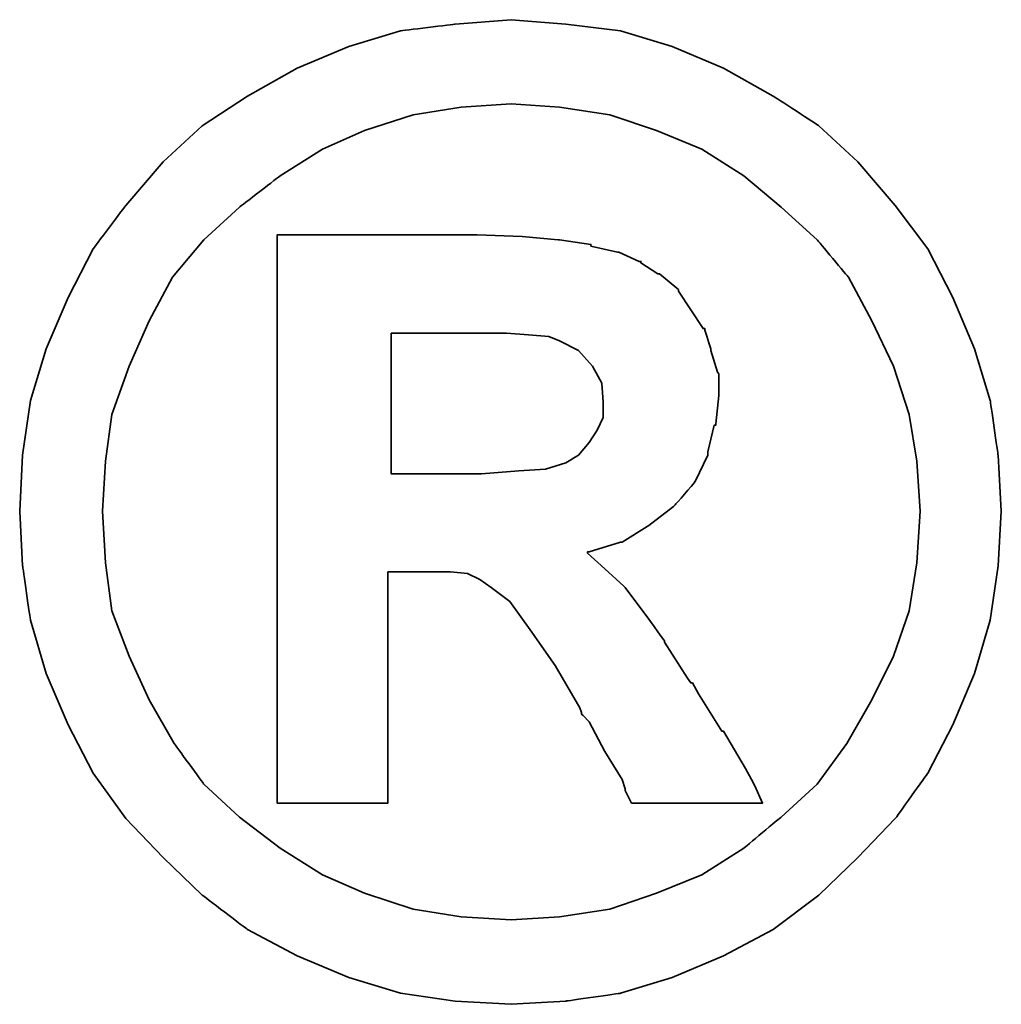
# Model space of a CAD drawing. Header units: millimetres. Extents: x 458 to 842, y 132 to 270.
# Tile 43 of 46: x 771 to 772.64, y 178.76 to 180.4. Entities that reach past the tile are written whole.
import ezdxf

# ---------------------------------------------------------------- set-up
doc = ezdxf.new("R2010")
doc.units = ezdxf.units.MM
doc.layers.add('DIM', color=4, linetype='CONTINUOUS')
doc.layers.add('layer 1', color=7, linetype='CONTINUOUS')

# ---------------------------------------------------------------- blocks, each defined once
blk = doc.blocks.new('TBI MOTION logo(完整正式版)')
at = {"layer": 'layer 1', "color": 22, "lineweight": 35}
for points, knots in [([(81.20634, 4.98624), (81.20634, 4.98624), (81.18649, 5.32862), (81.18649, 5.32862), (81.18649, 5.32862), (81.18649, 5.32862), (81.13886, 5.66206), (81.13886, 5.66206), (81.13886, 5.66206), (81.13886, 5.66206), (81.04359, 5.97764), (81.04359, 5.97764), (81.04359, 5.97764), (81.04359, 5.97764), (80.91061, 6.29124), (80.91061, 6.29124), (80.91061, 6.29124), (80.91061, 6.29124), (80.75778, 6.58697), (80.75778, 6.58697), (80.75778, 6.58697), (80.75778, 6.58697), (80.5593, 6.85294), (80.5593, 6.85294), (80.5593, 6.85294), (80.5593, 6.85294), (80.33105, 7.1189), (80.33105, 7.1189), (80.33105, 7.1189), (80.33105, 7.1189), (80.09287, 7.33921), (80.09287, 7.33921), (80.09287, 7.33921), (80.09287, 7.33921), (79.815, 7.51982), (79.815, 7.51982), (79.815, 7.51982), (79.815, 7.51982), (79.51133, 7.69051), (79.51133, 7.69051), (79.51133, 7.69051), (79.51133, 7.69051), (79.19773, 7.8235), (79.19773, 7.8235), (79.19773, 7.8235), (79.19773, 7.8235), (78.88215, 7.91877), (78.88215, 7.91877), (78.88215, 7.91877), (78.88215, 7.91877), (78.54871, 7.95846), (78.54871, 7.95846), (78.54871, 7.95846), (78.54871, 7.95846), (78.21526, 7.98625), (78.21526, 7.98625), (78.21526, 7.98625), (78.21526, 7.98625), (77.87388, 7.95846), (77.87388, 7.95846), (77.87388, 7.95846), (77.87388, 7.95846), (77.54044, 7.91877), (77.54044, 7.91877), (77.54044, 7.91877), (77.54044, 7.91877), (77.22485, 7.8235), (77.22485, 7.8235), (77.22485, 7.8235), (77.22485, 7.8235), (76.91027, 7.69051), (76.91027, 7.69051), (76.91027, 7.69051), (76.91027, 7.69051), (76.6056, 7.51982), (76.6056, 7.51982), (76.6056, 7.51982), (76.6056, 7.51982), (76.32972, 7.33921), (76.32972, 7.33921), (76.32972, 7.33921), (76.32972, 7.33921), (76.09154, 7.1189), (76.09154, 7.1189), (76.09154, 7.1189), (76.09154, 7.1189), (75.86329, 6.85294), (75.86329, 6.85294), (75.86329, 6.85294), (75.86329, 6.85294), (75.66382, 6.58697), (75.66382, 6.58697), (75.66382, 6.58697), (75.66382, 6.58697), (75.51099, 6.29124), (75.51099, 6.29124), (75.51099, 6.29124), (75.51099, 6.29124), (75.37702, 5.97764), (75.37702, 5.97764), (75.37702, 5.97764), (75.37702, 5.97764), (75.28175, 5.66206), (75.28175, 5.66206), (75.28175, 5.66206), (75.28175, 5.66206), (75.23411, 5.32862), (75.23411, 5.32862), (75.23411, 5.32862), (75.23411, 5.32862), (75.21625, 4.98624), (75.21625, 4.98624), (75.21625, 4.98624), (75.21625, 4.98624), (75.23411, 4.6528), (75.23411, 4.6528), (75.23411, 4.6528), (75.23411, 4.6528), (75.28175, 4.32035), (75.28175, 4.32035), (75.28175, 4.32035), (75.28175, 4.32035), (75.37702, 3.99583), (75.37702, 3.99583), (75.37702, 3.99583), (75.37702, 3.99583), (75.51099, 3.68224), (75.51099, 3.68224), (75.51099, 3.68224), (75.51099, 3.68224), (75.66382, 3.38749), (75.66382, 3.38749), (75.66382, 3.38749), (75.66382, 3.38749), (75.86329, 3.10963), (75.86329, 3.10963), (75.86329, 3.10963), (75.86329, 3.10963), (76.09154, 2.87145), (76.09154, 2.87145), (76.09154, 2.87145), (76.09154, 2.87145), (76.32972, 2.6432), (76.32972, 2.6432), (76.32972, 2.6432), (76.32972, 2.6432), (76.6056, 2.43381), (76.6056, 2.43381), (76.6056, 2.43381), (76.6056, 2.43381), (76.91027, 2.27205), (76.91027, 2.27205), (76.91027, 2.27205), (76.91027, 2.27205), (77.22485, 2.13906), (77.22485, 2.13906), (77.22485, 2.13906), (77.22485, 2.13906), (77.54044, 2.0438), (77.54044, 2.0438), (77.54044, 2.0438), (77.54044, 2.0438), (77.87388, 1.99616), (77.87388, 1.99616), (77.87388, 1.99616), (77.87388, 1.99616), (78.21526, 1.97631), (78.21526, 1.97631), (78.21526, 1.97631), (78.21526, 1.97631), (78.54871, 1.99616), (78.54871, 1.99616), (78.54871, 1.99616), (78.54871, 1.99616), (78.88215, 2.0438), (78.88215, 2.0438), (78.88215, 2.0438), (78.88215, 2.0438), (79.19773, 2.13906), (79.19773, 2.13906), (79.19773, 2.13906), (79.19773, 2.13906), (79.51133, 2.27205), (79.51133, 2.27205), (79.51133, 2.27205), (79.51133, 2.27205), (79.815, 2.43381), (79.815, 2.43381), (79.815, 2.43381), (79.815, 2.43381), (80.09287, 2.6432), (80.09287, 2.6432), (80.09287, 2.6432), (80.09287, 2.6432), (80.33105, 2.87145), (80.33105, 2.87145), (80.33105, 2.87145), (80.33105, 2.87145), (80.5593, 3.10963), (80.5593, 3.10963), (80.5593, 3.10963), (80.5593, 3.10963), (80.75778, 3.38749), (80.75778, 3.38749), (80.75778, 3.38749), (80.75778, 3.38749), (80.91061, 3.68224), (80.91061, 3.68224), (80.91061, 3.68224), (80.91061, 3.68224), (81.04359, 3.99583), (81.04359, 3.99583), (81.04359, 3.99583), (81.04359, 3.99583), (81.13886, 4.32035), (81.13886, 4.32035), (81.13886, 4.32035), (81.13886, 4.32035), (81.18649, 4.6528), (81.18649, 4.6528), (81.18649, 4.6528), (81.18649, 4.6528), (81.20634, 4.98624), (81.20634, 4.98624)], [0, 0, 0, 0, 0.0178571, 0.0178571, 0.0178571, 0.0178572, 0.0357143, 0.0357143, 0.0357143, 0.0357143, 0.0535714, 0.0535714, 0.0535714, 0.0535714, 0.0714286, 0.0714286, 0.0714286, 0.0714286, 0.0892857, 0.0892857, 0.0892857, 0.0892857, 0.1071429, 0.1071429, 0.1071429, 0.1071429, 0.125, 0.125, 0.125, 0.125, 0.1428571, 0.1428571, 0.1428571, 0.1428572, 0.1607143, 0.1607143, 0.1607143, 0.1607143, 0.1785714, 0.1785714, 0.1785714, 0.1785714, 0.1964286, 0.1964286, 0.1964286, 0.1964286, 0.2142857, 0.2142857, 0.2142857, 0.2142857, 0.2321429, 0.2321429, 0.2321429, 0.2321429, 0.25, 0.25, 0.25, 0.25, 0.2678571, 0.2678571, 0.2678571, 0.2678572, 0.2857143, 0.2857143, 0.2857143, 0.2857143, 0.3035714, 0.3035714, 0.3035714, 0.3035714, 0.3214286, 0.3214286, 0.3214286, 0.3214286, 0.3392857, 0.3392857, 0.3392857, 0.3392857, 0.3571429, 0.3571429, 0.3571429, 0.3571429, 0.375, 0.375, 0.375, 0.375, 0.3928571, 0.3928571, 0.3928571, 0.3928572, 0.4107143, 0.4107143, 0.4107143, 0.4107143, 0.4285714, 0.4285714, 0.4285714, 0.4285714, 0.4464286, 0.4464286, 0.4464286, 0.4464286, 0.4642857, 0.4642857, 0.4642857, 0.4642857, 0.4821429, 0.4821429, 0.4821429, 0.4821429, 0.5, 0.5, 0.5, 0.5, 0.5178571, 0.5178571, 0.5178571, 0.5178572, 0.5357143, 0.5357143, 0.5357143, 0.5357143, 0.5535714, 0.5535714, 0.5535714, 0.5535714, 0.5714286, 0.5714286, 0.5714286, 0.5714286, 0.5892857, 0.5892857, 0.5892857, 0.5892857, 0.6071429, 0.6071429, 0.6071429, 0.6071429, 0.625, 0.625, 0.625, 0.625, 0.6428571, 0.6428571, 0.6428571, 0.6428572, 0.6607143, 0.6607143, 0.6607143, 0.6607143, 0.6785714, 0.6785714, 0.6785714, 0.6785714, 0.6964286, 0.6964286, 0.6964286, 0.6964286, 0.7142857, 0.7142857, 0.7142857, 0.7142857, 0.7321429, 0.7321429, 0.7321429, 0.7321429, 0.75, 0.75, 0.75, 0.75, 0.7678571, 0.7678571, 0.7678571, 0.7678572, 0.7857143, 0.7857143, 0.7857143, 0.7857143, 0.8035714, 0.8035714, 0.8035714, 0.8035714, 0.8214286, 0.8214286, 0.8214286, 0.8214286, 0.8392857, 0.8392857, 0.8392857, 0.8392857, 0.8571429, 0.8571429, 0.8571429, 0.8571429, 0.875, 0.875, 0.875, 0.875, 0.8928571, 0.8928571, 0.8928571, 0.8928572, 0.9107143, 0.9107143, 0.9107143, 0.9107143, 0.9285714, 0.9285714, 0.9285714, 0.9285714, 0.9464286, 0.9464286, 0.9464286, 0.9464286, 0.9642857, 0.9642857, 0.9642857, 0.9642857, 0.9821429, 0.9821429, 0.9821429, 0.9821429, 1, 1, 1, 1]), ([(80.71014, 4.98624), (80.71014, 4.98624), (80.69129, 5.29091), (80.69129, 5.29091), (80.69129, 5.29091), (80.69129, 5.29091), (80.64464, 5.57672), (80.64464, 5.57672), (80.64464, 5.57672), (80.64464, 5.57672), (80.54937, 5.87245), (80.54937, 5.87245), (80.54937, 5.87245), (80.54937, 5.87245), (80.41639, 6.14833), (80.41639, 6.14833), (80.41639, 6.14833), (80.41639, 6.14833), (80.27349, 6.41429), (80.27349, 6.41429), (80.27349, 6.41429), (80.27349, 6.41429), (80.08295, 6.64255), (80.08295, 6.64255), (80.08295, 6.64255), (80.08295, 6.64255), (79.86264, 6.84301), (79.86264, 6.84301), (79.86264, 6.84301), (79.86264, 6.84301), (79.63439, 7.03355), (79.63439, 7.03355), (79.63439, 7.03355), (79.63439, 7.03355), (79.37835, 7.1963), (79.37835, 7.1963), (79.37835, 7.1963), (79.37835, 7.1963), (79.10246, 7.30944), (79.10246, 7.30944), (79.10246, 7.30944), (79.10246, 7.30944), (78.81665, 7.40471), (78.81665, 7.40471), (78.81665, 7.40471), (78.81665, 7.40471), (78.511, 7.45234), (78.511, 7.45234), (78.511, 7.45234), (78.511, 7.45234), (78.21526, 7.47219), (78.21526, 7.47219), (78.21526, 7.47219), (78.21526, 7.47219), (77.9106, 7.45234), (77.9106, 7.45234), (77.9106, 7.45234), (77.9106, 7.45234), (77.61685, 7.40471), (77.61685, 7.40471), (77.61685, 7.40471), (77.61685, 7.40471), (77.32012, 7.30944), (77.32012, 7.30944), (77.32012, 7.30944), (77.32012, 7.30944), (77.06309, 7.1963), (77.06309, 7.1963), (77.06309, 7.1963), (77.06309, 7.1963), (76.80606, 7.03355), (76.80606, 7.03355), (76.80606, 7.03355), (76.80606, 7.03355), (76.55797, 6.84301), (76.55797, 6.84301), (76.55797, 6.84301), (76.55797, 6.84301), (76.34063, 6.64255), (76.34063, 6.64255), (76.34063, 6.64255), (76.34063, 6.64255), (76.1491, 6.41429), (76.1491, 6.41429), (76.1491, 6.41429), (76.1491, 6.41429), (76.0062, 6.14833), (76.0062, 6.14833), (76.0062, 6.14833), (76.0062, 6.14833), (75.88314, 5.87245), (75.88314, 5.87245), (75.88314, 5.87245), (75.88314, 5.87245), (75.77794, 5.57672), (75.77794, 5.57672), (75.77794, 5.57672), (75.77794, 5.57672), (75.73924, 5.29091), (75.73924, 5.29091), (75.73924, 5.29091), (75.73924, 5.29091), (75.72039, 4.98624), (75.72039, 4.98624), (75.72039, 4.98624), (75.72039, 4.98624), (75.73924, 4.67165), (75.73924, 4.67165), (75.73924, 4.67165), (75.73924, 4.67165), (75.77794, 4.37791), (75.77794, 4.37791), (75.77794, 4.37791), (75.77794, 4.37791), (75.88314, 4.10102), (75.88314, 4.10102), (75.88314, 4.10102), (75.88314, 4.10102), (76.0062, 3.83407), (76.0062, 3.83407), (76.0062, 3.83407), (76.0062, 3.83407), (76.15902, 3.56811), (76.15902, 3.56811), (76.15902, 3.56811), (76.15902, 3.56811), (76.34063, 3.32001), (76.34063, 3.32001), (76.34063, 3.32001), (76.34063, 3.32001), (76.55797, 3.11955), (76.55797, 3.11955), (76.55797, 3.11955), (76.55797, 3.11955), (76.80606, 2.92901), (76.80606, 2.92901), (76.80606, 2.92901), (76.80606, 2.92901), (77.06309, 2.76725), (77.06309, 2.76725), (77.06309, 2.76725), (77.06309, 2.76725), (77.32012, 2.65412), (77.32012, 2.65412), (77.32012, 2.65412), (77.32012, 2.65412), (77.61685, 2.55786), (77.61685, 2.55786), (77.61685, 2.55786), (77.61685, 2.55786), (77.9106, 2.51022), (77.9106, 2.51022), (77.9106, 2.51022), (77.9106, 2.51022), (78.21526, 2.49137), (78.21526, 2.49137), (78.21526, 2.49137), (78.21526, 2.49137), (78.511, 2.51022), (78.511, 2.51022), (78.511, 2.51022), (78.511, 2.51022), (78.81665, 2.55786), (78.81665, 2.55786), (78.81665, 2.55786), (78.81665, 2.55786), (79.10246, 2.65412), (79.10246, 2.65412), (79.10246, 2.65412), (79.10246, 2.65412), (79.37835, 2.76725), (79.37835, 2.76725), (79.37835, 2.76725), (79.37835, 2.76725), (79.63439, 2.92901), (79.63439, 2.92901), (79.63439, 2.92901), (79.63439, 2.92901), (79.86264, 3.11955), (79.86264, 3.11955), (79.86264, 3.11955), (79.86264, 3.11955), (80.08295, 3.32001), (80.08295, 3.32001), (80.08295, 3.32001), (80.08295, 3.32001), (80.26356, 3.56811), (80.26356, 3.56811), (80.26356, 3.56811), (80.26356, 3.56811), (80.41639, 3.83407), (80.41639, 3.83407), (80.41639, 3.83407), (80.41639, 3.83407), (80.54937, 4.10102), (80.54937, 4.10102), (80.54937, 4.10102), (80.54937, 4.10102), (80.64464, 4.37791), (80.64464, 4.37791), (80.64464, 4.37791), (80.64464, 4.37791), (80.69129, 4.67165), (80.69129, 4.67165), (80.69129, 4.67165), (80.69129, 4.67165), (80.71014, 4.98624), (80.71014, 4.98624)], [0, 0, 0, 0, 0.0192308, 0.0192308, 0.0192308, 0.0192308, 0.0384615, 0.0384615, 0.0384615, 0.0384615, 0.0576923, 0.0576923, 0.0576923, 0.0576923, 0.0769231, 0.0769231, 0.0769231, 0.0769231, 0.0961538, 0.0961538, 0.0961538, 0.0961539, 0.1153846, 0.1153846, 0.1153846, 0.1153846, 0.1346154, 0.1346154, 0.1346154, 0.1346154, 0.1538462, 0.1538462, 0.1538462, 0.1538462, 0.1730769, 0.1730769, 0.1730769, 0.1730769, 0.1923077, 0.1923077, 0.1923077, 0.1923077, 0.2115385, 0.2115385, 0.2115385, 0.2115385, 0.2307692, 0.2307692, 0.2307692, 0.2307692, 0.25, 0.25, 0.25, 0.25, 0.2692308, 0.2692308, 0.2692308, 0.2692308, 0.2884615, 0.2884615, 0.2884615, 0.2884615, 0.3076923, 0.3076923, 0.3076923, 0.3076923, 0.3269231, 0.3269231, 0.3269231, 0.3269231, 0.3461538, 0.3461538, 0.3461538, 0.3461539, 0.3653846, 0.3653846, 0.3653846, 0.3653846, 0.3846154, 0.3846154, 0.3846154, 0.3846154, 0.4038462, 0.4038462, 0.4038462, 0.4038462, 0.4230769, 0.4230769, 0.4230769, 0.4230769, 0.4423077, 0.4423077, 0.4423077, 0.4423077, 0.4615385, 0.4615385, 0.4615385, 0.4615385, 0.4807692, 0.4807692, 0.4807692, 0.4807692, 0.5, 0.5, 0.5, 0.5, 0.5192308, 0.5192308, 0.5192308, 0.5192308, 0.5384615, 0.5384615, 0.5384615, 0.5384615, 0.5576923, 0.5576923, 0.5576923, 0.5576923, 0.5769231, 0.5769231, 0.5769231, 0.5769231, 0.5961538, 0.5961538, 0.5961538, 0.5961539, 0.6153846, 0.6153846, 0.6153846, 0.6153846, 0.6346154, 0.6346154, 0.6346154, 0.6346154, 0.6538462, 0.6538462, 0.6538462, 0.6538462, 0.6730769, 0.6730769, 0.6730769, 0.6730769, 0.6923077, 0.6923077, 0.6923077, 0.6923077, 0.7115385, 0.7115385, 0.7115385, 0.7115385, 0.7307692, 0.7307692, 0.7307692, 0.7307692, 0.75, 0.75, 0.75, 0.75, 0.7692308, 0.7692308, 0.7692308, 0.7692308, 0.7884615, 0.7884615, 0.7884615, 0.7884615, 0.8076923, 0.8076923, 0.8076923, 0.8076923, 0.8269231, 0.8269231, 0.8269231, 0.8269231, 0.8461538, 0.8461538, 0.8461538, 0.8461539, 0.8653846, 0.8653846, 0.8653846, 0.8653846, 0.8846154, 0.8846154, 0.8846154, 0.8846154, 0.9038462, 0.9038462, 0.9038462, 0.9038462, 0.9230769, 0.9230769, 0.9230769, 0.9230769, 0.9423077, 0.9423077, 0.9423077, 0.9423077, 0.9615385, 0.9615385, 0.9615385, 0.9615385, 0.9807692, 0.9807692, 0.9807692, 0.9807692, 1, 1, 1, 1]), ([(76.78721, 3.2823), (76.78721, 3.2823), (76.78721, 3.32001), (76.78721, 3.32001), (76.78721, 3.32001), (76.78721, 3.32001), (76.78721, 3.42422), (76.78721, 3.42422), (76.78721, 3.42422), (76.78721, 3.42422), (76.78721, 3.59689), (76.78721, 3.59689), (76.78721, 3.59689), (76.78721, 3.59689), (76.78721, 3.80529), (76.78721, 3.80529), (76.78721, 3.80529), (76.78721, 3.80529), (76.78721, 4.0524), (76.78721, 4.0524), (76.78721, 4.0524), (76.78721, 4.0524), (76.78721, 4.32035), (76.78721, 4.32035), (76.78721, 4.32035), (76.78721, 4.32035), (76.78721, 4.92868), (76.78721, 4.92868), (76.78721, 4.92868), (76.78721, 4.92868), (76.78721, 5.53801), (76.78721, 5.53801), (76.78721, 5.53801), (76.78721, 5.53801), (76.78721, 5.82482), (76.78721, 5.82482), (76.78721, 5.82482), (76.78721, 5.82482), (76.78721, 6.07291), (76.78721, 6.07291), (76.78721, 6.07291), (76.78721, 6.07291), (76.78721, 6.30017), (76.78721, 6.30017), (76.78721, 6.30017), (76.78721, 6.30017), (76.78721, 6.45399), (76.78721, 6.45399), (76.78721, 6.45399), (76.78721, 6.45399), (76.78721, 6.5572), (76.78721, 6.5572), (76.78721, 6.5572), (76.78721, 6.5572), (76.78721, 6.59689), (76.78721, 6.59689), (76.78721, 6.59689), (76.78721, 6.59689), (76.78721, 6.67232), (76.78721, 6.67232), (76.78721, 6.67232), (76.78721, 6.67232), (76.8537, 6.67232), (76.8537, 6.67232), (76.8537, 6.67232), (76.8537, 6.67232), (76.87355, 6.67232), (76.87355, 6.67232), (76.87355, 6.67232), (76.87355, 6.67232), (76.91027, 6.67232), (76.91027, 6.67232), (76.91027, 6.67232), (76.91027, 6.67232), (77.04424, 6.67232), (77.04424, 6.67232), (77.04424, 6.67232), (77.04424, 6.67232), (77.22485, 6.67232), (77.22485, 6.67232), (77.22485, 6.67232), (77.22485, 6.67232), (77.43524, 6.67232), (77.43524, 6.67232), (77.43524, 6.67232), (77.43524, 6.67232), (77.65357, 6.67232), (77.65357, 6.67232), (77.65357, 6.67232), (77.65357, 6.67232), (77.82625, 6.67232), (77.82625, 6.67232), (77.82625, 6.67232), (77.82625, 6.67232), (77.94037, 6.67232), (77.94037, 6.67232), (77.94037, 6.67232), (77.94037, 6.67232), (77.97709, 6.67232), (77.97709, 6.67232), (77.97709, 6.67232), (77.97709, 6.67232), (77.99694, 6.67232), (77.99694, 6.67232), (77.99694, 6.67232), (77.99694, 6.67232), (78.00686, 6.67232), (78.00686, 6.67232), (78.00686, 6.67232), (78.00686, 6.67232), (78.28275, 6.6624), (78.28275, 6.6624), (78.28275, 6.6624), (78.28275, 6.6624), (78.50107, 6.64255), (78.50107, 6.64255), (78.50107, 6.64255), (78.50107, 6.64255), (78.511, 6.64255), (78.511, 6.64255), (78.511, 6.64255), (78.511, 6.64255), (78.70154, 6.61476), (78.70154, 6.61476), (78.70154, 6.61476), (78.70154, 6.61476), (78.70154, 6.60483), (78.70154, 6.60483), (78.70154, 6.60483), (78.70154, 6.60483), (78.86429, 6.56713), (78.86429, 6.56713), (78.86429, 6.56713), (78.86429, 6.56713), (78.87223, 6.56713), (78.87223, 6.56713), (78.87223, 6.56713), (78.87223, 6.56713), (78.99727, 6.51056), (78.99727, 6.51056), (78.99727, 6.51056), (78.99727, 6.51056), (79.00719, 6.51056), (79.00719, 6.51056), (79.00719, 6.51056), (79.00719, 6.51056), (79.00719, 6.50162), (79.00719, 6.50162), (79.00719, 6.50162), (79.00719, 6.50162), (79.1104, 6.43415), (79.1104, 6.43415), (79.1104, 6.43415), (79.1104, 6.43415), (79.12132, 6.43415), (79.12132, 6.43415), (79.12132, 6.43415), (79.12132, 6.43415), (79.22552, 6.34781), (79.22552, 6.34781), (79.22552, 6.34781), (79.22552, 6.34781), (79.23544, 6.33888), (79.23544, 6.33888), (79.23544, 6.33888), (79.23544, 6.33888), (79.23544, 6.32895), (79.23544, 6.32895), (79.23544, 6.32895), (79.23544, 6.32895), (79.31087, 6.21483), (79.31087, 6.21483), (79.31087, 6.21483), (79.31087, 6.21483), (79.38629, 6.1007), (79.38629, 6.1007), (79.38629, 6.1007), (79.38629, 6.1007), (79.3972, 6.1007), (79.3972, 6.1007), (79.3972, 6.1007), (79.3972, 6.1007), (79.3972, 6.09078), (79.3972, 6.09078), (79.3972, 6.09078), (79.3972, 6.09078), (79.43392, 5.97764), (79.43392, 5.97764), (79.43392, 5.97764), (79.43392, 5.97764), (79.43392, 5.96772), (79.43392, 5.96772), (79.43392, 5.96772), (79.43392, 5.96772), (79.47362, 5.83474), (79.47362, 5.83474), (79.47362, 5.83474), (79.47362, 5.83474), (79.48156, 5.82482), (79.48156, 5.82482), (79.48156, 5.82482), (79.48156, 5.82482), (79.48156, 5.69977), (79.48156, 5.69977), (79.48156, 5.69977), (79.48156, 5.69977), (79.48156, 5.69183), (79.48156, 5.69183), (79.48156, 5.69183), (79.48156, 5.69183), (79.4637, 5.51915), (79.4637, 5.51915), (79.4637, 5.51915), (79.4637, 5.51915), (79.4637, 5.51122), (79.4637, 5.51122), (79.4637, 5.51122), (79.4637, 5.51122), (79.45377, 5.51122), (79.45377, 5.51122), (79.45377, 5.51122), (79.45377, 5.51122), (79.41507, 5.34847), (79.41507, 5.34847), (79.41507, 5.34847), (79.41507, 5.34847), (79.41507, 5.33854), (79.41507, 5.33854), (79.41507, 5.33854), (79.41507, 5.33854), (79.41507, 5.32862), (79.41507, 5.32862), (79.41507, 5.32862), (79.41507, 5.32862), (79.33865, 5.16785), (79.33865, 5.16785), (79.33865, 5.16785), (79.33865, 5.16785), (79.33071, 5.15693), (79.33071, 5.15693), (79.33071, 5.15693), (79.33071, 5.15693), (79.2156, 5.02495), (79.2156, 5.02495), (79.2156, 5.02495), (79.2156, 5.02495), (79.20567, 5.01502), (79.20567, 5.01502), (79.20567, 5.01502), (79.20567, 5.01502), (79.05483, 4.89991), (79.05483, 4.89991), (79.05483, 4.89991), (79.05483, 4.89991), (79.04491, 4.89197), (79.04491, 4.89197), (79.04491, 4.89197), (79.04491, 4.89197), (78.89208, 4.7967), (78.89208, 4.7967), (78.89208, 4.7967), (78.89208, 4.7967), (78.88215, 4.7967), (78.88215, 4.7967), (78.88215, 4.7967), (78.88215, 4.7967), (78.69161, 4.73913), (78.69161, 4.73913), (78.69161, 4.73913), (78.69161, 4.73913), (78.68169, 4.73913), (78.68169, 4.73913), (78.68169, 4.73913), (78.68169, 4.73913), (78.68169, 4.72921), (78.68169, 4.72921), (78.68169, 4.72921), (78.68169, 4.72921), (78.78688, 4.63394), (78.78688, 4.63394), (78.78688, 4.63394), (78.78688, 4.63394), (78.902, 4.52875), (78.902, 4.52875), (78.902, 4.52875), (78.902, 4.52875), (78.91093, 4.52081), (78.91093, 4.52081), (78.91093, 4.52081), (78.91093, 4.52081), (79.02506, 4.36798), (79.02506, 4.36798), (79.02506, 4.36798), (79.02506, 4.36798), (79.1501, 4.1953), (79.1501, 4.1953), (79.1501, 4.1953), (79.1501, 4.1953), (79.1501, 4.18736), (79.1501, 4.18736), (79.1501, 4.18736), (79.1501, 4.18736), (79.29201, 3.96705), (79.29201, 3.96705), (79.29201, 3.96705), (79.29201, 3.96705), (79.31087, 3.93828), (79.31087, 3.93828), (79.31087, 3.93828), (79.31087, 3.93828), (79.32079, 3.93828), (79.32079, 3.93828), (79.32079, 3.93828), (79.32079, 3.93828), (79.3585, 3.87178), (79.3585, 3.87178), (79.3585, 3.87178), (79.3585, 3.87178), (79.50141, 3.64353), (79.50141, 3.64353), (79.50141, 3.64353), (79.50141, 3.64353), (79.51133, 3.64353), (79.51133, 3.64353), (79.51133, 3.64353), (79.51133, 3.64353), (79.64431, 3.41528), (79.64431, 3.41528), (79.64431, 3.41528), (79.64431, 3.41528), (79.68202, 3.3478), (79.68202, 3.3478), (79.68202, 3.3478), (79.68202, 3.3478), (79.70187, 3.31009), (79.70187, 3.31009), (79.70187, 3.31009), (79.70187, 3.31009), (79.7495, 3.2049), (79.7495, 3.2049), (79.7495, 3.2049), (79.7495, 3.2049), (79.64431, 3.2049), (79.64431, 3.2049), (79.64431, 3.2049), (79.64431, 3.2049), (79.62546, 3.2049), (79.62546, 3.2049), (79.62546, 3.2049), (79.62546, 3.2049), (79.53912, 3.2049), (79.53912, 3.2049), (79.53912, 3.2049), (79.53912, 3.2049), (79.31087, 3.2049), (79.31087, 3.2049), (79.31087, 3.2049), (79.31087, 3.2049), (79.08262, 3.2049), (79.08262, 3.2049), (79.08262, 3.2049), (79.08262, 3.2049), (79.00719, 3.2049), (79.00719, 3.2049), (79.00719, 3.2049), (79.00719, 3.2049), (78.98735, 3.2049), (78.98735, 3.2049), (78.98735, 3.2049), (78.98735, 3.2049), (78.94964, 3.2049), (78.94964, 3.2049), (78.94964, 3.2049), (78.94964, 3.2049), (78.92979, 3.24459), (78.92979, 3.24459), (78.92979, 3.24459), (78.92979, 3.24459), (78.91093, 3.2823), (78.91093, 3.2823), (78.91093, 3.2823), (78.91093, 3.2823), (78.91093, 3.29223), (78.91093, 3.29223), (78.91093, 3.29223), (78.91093, 3.29223), (78.89208, 3.3478), (78.89208, 3.3478), (78.89208, 3.3478), (78.89208, 3.3478), (78.78688, 3.52048), (78.78688, 3.52048), (78.78688, 3.52048), (78.78688, 3.52048), (78.69161, 3.7001), (78.69161, 3.7001), (78.69161, 3.7001), (78.69161, 3.7001), (78.6539, 3.7388), (78.6539, 3.7388), (78.6539, 3.7388), (78.6539, 3.7388), (78.64398, 3.74873), (78.64398, 3.74873), (78.64398, 3.74873), (78.64398, 3.74873), (78.64398, 3.75766), (78.64398, 3.75766), (78.64398, 3.75766), (78.64398, 3.75766), (78.63405, 3.78644), (78.63405, 3.78644), (78.63405, 3.78644), (78.63405, 3.78644), (78.48321, 4.04347), (78.48321, 4.04347), (78.48321, 4.04347), (78.48321, 4.04347), (78.33038, 4.2618), (78.33038, 4.2618), (78.33038, 4.2618), (78.33038, 4.2618), (78.20732, 4.43447), (78.20732, 4.43447), (78.20732, 4.43447), (78.20732, 4.43447), (78.09221, 4.52081), (78.09221, 4.52081), (78.09221, 4.52081), (78.09221, 4.52081), (78.02472, 4.56845), (78.02472, 4.56845), (78.02472, 4.56845), (78.02472, 4.56845), (77.9493, 4.60616), (77.9493, 4.60616), (77.9493, 4.60616), (77.9493, 4.60616), (77.8451, 4.61608), (77.8451, 4.61608), (77.8451, 4.61608), (77.8451, 4.61608), (77.71113, 4.61608), (77.71113, 4.61608), (77.71113, 4.61608), (77.71113, 4.61608), (77.69128, 4.61608), (77.69128, 4.61608), (77.69128, 4.61608), (77.69128, 4.61608), (77.67342, 4.61608), (77.67342, 4.61608), (77.67342, 4.61608), (77.67342, 4.61608), (77.5583, 4.61608), (77.5583, 4.61608), (77.5583, 4.61608), (77.5583, 4.61608), (77.46303, 4.61608), (77.46303, 4.61608), (77.46303, 4.61608), (77.46303, 4.61608), (77.46303, 4.54761), (77.46303, 4.54761), (77.46303, 4.54761), (77.46303, 4.54761), (77.46303, 4.47318), (77.46303, 4.47318), (77.46303, 4.47318), (77.46303, 4.47318), (77.46303, 4.24294), (77.46303, 4.24294), (77.46303, 4.24294), (77.46303, 4.24294), (77.46303, 3.99583), (77.46303, 3.99583), (77.46303, 3.99583), (77.46303, 3.99583), (77.46303, 3.72888), (77.46303, 3.72888), (77.46303, 3.72888), (77.46303, 3.72888), (77.46303, 3.51055), (77.46303, 3.51055), (77.46303, 3.51055), (77.46303, 3.51055), (77.46303, 3.42422), (77.46303, 3.42422), (77.46303, 3.42422), (77.46303, 3.42422), (77.46303, 3.35773), (77.46303, 3.35773), (77.46303, 3.35773), (77.46303, 3.35773), (77.46303, 3.30017), (77.46303, 3.30017), (77.46303, 3.30017), (77.46303, 3.30017), (77.46303, 3.2823), (77.46303, 3.2823), (77.46303, 3.2823), (77.46303, 3.2823), (77.46303, 3.2049), (77.46303, 3.2049), (77.46303, 3.2049), (77.46303, 3.2049), (77.39753, 3.2049), (77.39753, 3.2049), (77.39753, 3.2049), (77.39753, 3.2049), (77.37768, 3.2049), (77.37768, 3.2049), (77.37768, 3.2049), (77.37768, 3.2049), (77.32012, 3.2049), (77.32012, 3.2049), (77.32012, 3.2049), (77.32012, 3.2049), (77.12165, 3.2049), (77.12165, 3.2049), (77.12165, 3.2049), (77.12165, 3.2049), (76.94897, 3.2049), (76.94897, 3.2049), (76.94897, 3.2049), (76.94897, 3.2049), (76.8924, 3.2049), (76.8924, 3.2049), (76.8924, 3.2049), (76.8924, 3.2049), (76.8537, 3.2049), (76.8537, 3.2049), (76.8537, 3.2049), (76.8537, 3.2049), (76.78721, 3.2049), (76.78721, 3.2049), (76.78721, 3.2049), (76.78721, 3.2049), (76.78721, 3.2823), (76.78721, 3.2823)], [0, 0, 0, 0, 0.0074074, 0.0074074, 0.0074074, 0.0074074, 0.0148148, 0.0148148, 0.0148148, 0.0148148, 0.0222222, 0.0222222, 0.0222222, 0.0222222, 0.0296296, 0.0296296, 0.0296296, 0.0296296, 0.037037, 0.037037, 0.037037, 0.037037, 0.0444444, 0.0444444, 0.0444444, 0.0444445, 0.0518519, 0.0518519, 0.0518519, 0.0518519, 0.0592593, 0.0592593, 0.0592593, 0.0592593, 0.0666667, 0.0666667, 0.0666667, 0.0666667, 0.0740741, 0.0740741, 0.0740741, 0.0740741, 0.0814815, 0.0814815, 0.0814815, 0.0814815, 0.0888889, 0.0888889, 0.0888889, 0.0888889, 0.0962963, 0.0962963, 0.0962963, 0.0962963, 0.1037037, 0.1037037, 0.1037037, 0.1037037, 0.1111111, 0.1111111, 0.1111111, 0.1111111, 0.1185185, 0.1185185, 0.1185185, 0.1185185, 0.1259259, 0.1259259, 0.1259259, 0.1259259, 0.1333333, 0.1333333, 0.1333333, 0.1333333, 0.1407407, 0.1407407, 0.1407407, 0.1407408, 0.1481481, 0.1481481, 0.1481481, 0.1481482, 0.1555556, 0.1555556, 0.1555556, 0.1555556, 0.162963, 0.162963, 0.162963, 0.162963, 0.1703704, 0.1703704, 0.1703704, 0.1703704, 0.1777778, 0.1777778, 0.1777778, 0.1777778, 0.1851852, 0.1851852, 0.1851852, 0.1851852, 0.1925926, 0.1925926, 0.1925926, 0.1925926, 0.2, 0.2, 0.2, 0.2, 0.2074074, 0.2074074, 0.2074074, 0.2074074, 0.2148148, 0.2148148, 0.2148148, 0.2148148, 0.2222222, 0.2222222, 0.2222222, 0.2222222, 0.2296296, 0.2296296, 0.2296296, 0.2296296, 0.237037, 0.237037, 0.237037, 0.237037, 0.2444444, 0.2444444, 0.2444444, 0.2444445, 0.2518519, 0.2518519, 0.2518519, 0.2518519, 0.2592593, 0.2592593, 0.2592593, 0.2592593, 0.2666667, 0.2666667, 0.2666667, 0.2666667, 0.2740741, 0.2740741, 0.2740741, 0.2740741, 0.2814815, 0.2814815, 0.2814815, 0.2814815, 0.2888889, 0.2888889, 0.2888889, 0.2888889, 0.2962963, 0.2962963, 0.2962963, 0.2962963, 0.3037037, 0.3037037, 0.3037037, 0.3037037, 0.3111111, 0.3111111, 0.3111111, 0.3111111, 0.3185185, 0.3185185, 0.3185185, 0.3185185, 0.3259259, 0.3259259, 0.3259259, 0.3259259, 0.3333333, 0.3333333, 0.3333333, 0.3333333, 0.3407407, 0.3407407, 0.3407407, 0.3407408, 0.3481481, 0.3481481, 0.3481481, 0.3481482, 0.3555556, 0.3555556, 0.3555556, 0.3555556, 0.362963, 0.362963, 0.362963, 0.362963, 0.3703704, 0.3703704, 0.3703704, 0.3703704, 0.3777778, 0.3777778, 0.3777778, 0.3777778, 0.3851852, 0.3851852, 0.3851852, 0.3851852, 0.3925926, 0.3925926, 0.3925926, 0.3925926, 0.4, 0.4, 0.4, 0.4, 0.4074074, 0.4074074, 0.4074074, 0.4074074, 0.4148148, 0.4148148, 0.4148148, 0.4148148, 0.4222222, 0.4222222, 0.4222222, 0.4222222, 0.4296296, 0.4296296, 0.4296296, 0.4296296, 0.437037, 0.437037, 0.437037, 0.437037, 0.4444444, 0.4444444, 0.4444444, 0.4444445, 0.4518519, 0.4518519, 0.4518519, 0.4518519, 0.4592593, 0.4592593, 0.4592593, 0.4592593, 0.4666667, 0.4666667, 0.4666667, 0.4666667, 0.4740741, 0.4740741, 0.4740741, 0.4740741, 0.4814815, 0.4814815, 0.4814815, 0.4814815, 0.4888889, 0.4888889, 0.4888889, 0.4888889, 0.4962963, 0.4962963, 0.4962963, 0.4962963, 0.5037037, 0.5037037, 0.5037037, 0.5037037, 0.5111111, 0.5111111, 0.5111111, 0.5111111, 0.5185185, 0.5185185, 0.5185185, 0.5185185, 0.5259259, 0.5259259, 0.5259259, 0.5259259, 0.5333333, 0.5333333, 0.5333333, 0.5333333, 0.5407407, 0.5407407, 0.5407407, 0.5407408, 0.5481481, 0.5481481, 0.5481481, 0.5481482, 0.5555556, 0.5555556, 0.5555556, 0.5555556, 0.562963, 0.562963, 0.562963, 0.562963, 0.5703704, 0.5703704, 0.5703704, 0.5703704, 0.5777778, 0.5777778, 0.5777778, 0.5777778, 0.5851852, 0.5851852, 0.5851852, 0.5851852, 0.5925926, 0.5925926, 0.5925926, 0.5925926, 0.6, 0.6, 0.6, 0.6, 0.6074074, 0.6074074, 0.6074074, 0.6074074, 0.6148148, 0.6148148, 0.6148148, 0.6148148, 0.6222222, 0.6222222, 0.6222222, 0.6222222, 0.6296296, 0.6296296, 0.6296296, 0.6296296, 0.637037, 0.637037, 0.637037, 0.637037, 0.6444444, 0.6444444, 0.6444444, 0.6444445, 0.6518519, 0.6518519, 0.6518519, 0.6518519, 0.6592593, 0.6592593, 0.6592593, 0.6592593, 0.6666667, 0.6666667, 0.6666667, 0.6666667, 0.6740741, 0.6740741, 0.6740741, 0.6740741, 0.6814815, 0.6814815, 0.6814815, 0.6814815, 0.6888889, 0.6888889, 0.6888889, 0.6888889, 0.6962963, 0.6962963, 0.6962963, 0.6962963, 0.7037037, 0.7037037, 0.7037037, 0.7037037, 0.7111111, 0.7111111, 0.7111111, 0.7111111, 0.7185185, 0.7185185, 0.7185185, 0.7185185, 0.7259259, 0.7259259, 0.7259259, 0.7259259, 0.7333333, 0.7333333, 0.7333333, 0.7333333, 0.7407407, 0.7407407, 0.7407407, 0.7407408, 0.7481481, 0.7481481, 0.7481481, 0.7481482, 0.7555556, 0.7555556, 0.7555556, 0.7555556, 0.762963, 0.762963, 0.762963, 0.762963, 0.7703704, 0.7703704, 0.7703704, 0.7703704, 0.7777778, 0.7777778, 0.7777778, 0.7777778, 0.7851852, 0.7851852, 0.7851852, 0.7851852, 0.7925926, 0.7925926, 0.7925926, 0.7925926, 0.8, 0.8, 0.8, 0.8, 0.8074074, 0.8074074, 0.8074074, 0.8074074, 0.8148148, 0.8148148, 0.8148148, 0.8148148, 0.8222222, 0.8222222, 0.8222222, 0.8222222, 0.8296296, 0.8296296, 0.8296296, 0.8296296, 0.837037, 0.837037, 0.837037, 0.837037, 0.8444444, 0.8444444, 0.8444444, 0.8444445, 0.8518519, 0.8518519, 0.8518519, 0.8518519, 0.8592593, 0.8592593, 0.8592593, 0.8592593, 0.8666667, 0.8666667, 0.8666667, 0.8666667, 0.8740741, 0.8740741, 0.8740741, 0.8740741, 0.8814815, 0.8814815, 0.8814815, 0.8814815, 0.8888889, 0.8888889, 0.8888889, 0.8888889, 0.8962963, 0.8962963, 0.8962963, 0.8962963, 0.9037037, 0.9037037, 0.9037037, 0.9037037, 0.9111111, 0.9111111, 0.9111111, 0.9111111, 0.9185185, 0.9185185, 0.9185185, 0.9185185, 0.9259259, 0.9259259, 0.9259259, 0.9259259, 0.9333333, 0.9333333, 0.9333333, 0.9333333, 0.9407407, 0.9407407, 0.9407407, 0.9407408, 0.9481481, 0.9481481, 0.9481481, 0.9481482, 0.9555556, 0.9555556, 0.9555556, 0.9555556, 0.962963, 0.962963, 0.962963, 0.962963, 0.9703704, 0.9703704, 0.9703704, 0.9703704, 0.9777778, 0.9777778, 0.9777778, 0.9777778, 0.9851852, 0.9851852, 0.9851852, 0.9851852, 0.9925926, 0.9925926, 0.9925926, 0.9925926, 1, 1, 1, 1]), ([(77.48288, 6.07291), (77.48288, 6.07291), (77.48288, 5.99551), (77.48288, 5.99551), (77.48288, 5.99551), (77.48288, 5.99551), (77.48288, 5.82482), (77.48288, 5.82482), (77.48288, 5.82482), (77.48288, 5.82482), (77.48288, 5.63328), (77.48288, 5.63328), (77.48288, 5.63328), (77.48288, 5.63328), (77.48288, 5.46358), (77.48288, 5.46358), (77.48288, 5.46358), (77.48288, 5.46358), (77.48288, 5.29091), (77.48288, 5.29091), (77.48288, 5.29091), (77.48288, 5.29091), (77.48288, 5.21449), (77.48288, 5.21449), (77.48288, 5.21449), (77.48288, 5.21449), (77.50074, 5.21449), (77.50074, 5.21449), (77.50074, 5.21449), (77.50074, 5.21449), (77.71113, 5.21449), (77.71113, 5.21449), (77.71113, 5.21449), (77.71113, 5.21449), (77.94037, 5.21449), (77.94037, 5.21449), (77.94037, 5.21449), (77.94037, 5.21449), (78.01579, 5.21449), (78.01579, 5.21449), (78.01579, 5.21449), (78.01579, 5.21449), (78.03465, 5.21449), (78.03465, 5.21449), (78.03465, 5.21449), (78.03465, 5.21449), (78.2629, 5.23335), (78.2629, 5.23335), (78.2629, 5.23335), (78.2629, 5.23335), (78.42565, 5.24327), (78.42565, 5.24327), (78.42565, 5.24327), (78.42565, 5.24327), (78.54871, 5.28098), (78.54871, 5.28098), (78.54871, 5.28098), (78.54871, 5.28098), (78.62611, 5.32862), (78.62611, 5.32862), (78.62611, 5.32862), (78.62611, 5.32862), (78.69161, 5.40503), (78.69161, 5.40503), (78.69161, 5.40503), (78.69161, 5.40503), (78.73925, 5.48145), (78.73925, 5.48145), (78.73925, 5.48145), (78.73925, 5.48145), (78.77696, 5.55885), (78.77696, 5.55885), (78.77696, 5.55885), (78.77696, 5.55885), (78.77696, 5.65214), (78.77696, 5.65214), (78.77696, 5.65214), (78.77696, 5.65214), (78.76902, 5.76726), (78.76902, 5.76726), (78.76902, 5.76726), (78.76902, 5.76726), (78.71146, 5.87245), (78.71146, 5.87245), (78.71146, 5.87245), (78.71146, 5.87245), (78.62611, 5.96772), (78.62611, 5.96772), (78.62611, 5.96772), (78.62611, 5.96772), (78.511, 6.02528), (78.511, 6.02528), (78.511, 6.02528), (78.511, 6.02528), (78.44451, 6.05306), (78.44451, 6.05306), (78.44451, 6.05306), (78.44451, 6.05306), (78.32046, 6.06299), (78.32046, 6.06299), (78.32046, 6.06299), (78.32046, 6.06299), (78.18748, 6.07291), (78.18748, 6.07291), (78.18748, 6.07291), (78.18748, 6.07291), (77.99694, 6.07291), (77.99694, 6.07291), (77.99694, 6.07291), (77.99694, 6.07291), (77.97709, 6.07291), (77.97709, 6.07291), (77.97709, 6.07291), (77.97709, 6.07291), (77.90167, 6.07291), (77.90167, 6.07291), (77.90167, 6.07291), (77.90167, 6.07291), (77.69128, 6.07291), (77.69128, 6.07291), (77.69128, 6.07291), (77.69128, 6.07291), (77.50074, 6.07291), (77.50074, 6.07291), (77.50074, 6.07291), (77.50074, 6.07291), (77.48288, 6.07291), (77.48288, 6.07291)], [0, 0, 0, 0, 0.03125, 0.03125, 0.03125, 0.03125, 0.0625, 0.0625, 0.0625, 0.0625, 0.09375, 0.09375, 0.09375, 0.09375, 0.125, 0.125, 0.125, 0.125, 0.15625, 0.15625, 0.15625, 0.15625, 0.1875, 0.1875, 0.1875, 0.1875, 0.21875, 0.21875, 0.21875, 0.21875, 0.25, 0.25, 0.25, 0.25, 0.28125, 0.28125, 0.28125, 0.28125, 0.3125, 0.3125, 0.3125, 0.3125, 0.34375, 0.34375, 0.34375, 0.34375, 0.375, 0.375, 0.375, 0.375, 0.40625, 0.40625, 0.40625, 0.40625, 0.4375, 0.4375, 0.4375, 0.4375, 0.46875, 0.46875, 0.46875, 0.46875, 0.5, 0.5, 0.5, 0.5, 0.53125, 0.53125, 0.53125, 0.53125, 0.5625, 0.5625, 0.5625, 0.5625, 0.59375, 0.59375, 0.59375, 0.59375, 0.625, 0.625, 0.625, 0.625, 0.65625, 0.65625, 0.65625, 0.65625, 0.6875, 0.6875, 0.6875, 0.6875, 0.71875, 0.71875, 0.71875, 0.71875, 0.75, 0.75, 0.75, 0.75, 0.78125, 0.78125, 0.78125, 0.78125, 0.8125, 0.8125, 0.8125, 0.8125, 0.84375, 0.84375, 0.84375, 0.84375, 0.875, 0.875, 0.875, 0.875, 0.90625, 0.90625, 0.90625, 0.90625, 0.9375, 0.9375, 0.9375, 0.9375, 0.96875, 0.96875, 0.96875, 0.96875, 1, 1, 1, 1])]:
    blk.add_open_spline(points, degree=3, knots=knots, dxfattribs=at)

msp = doc.modelspace()

# ---------------------------------------------------------------- block references
at = {"layer": 'DIM', "color": 7, "xscale": 0.2736514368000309, "yscale": 0.2736514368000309, "zscale": 0.2736514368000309}
msp.add_blockref('TBI MOTION logo(完整正式版)', (750.4149, 178.2173), dxfattribs=at)

doc.saveas('drawing.dxf')
